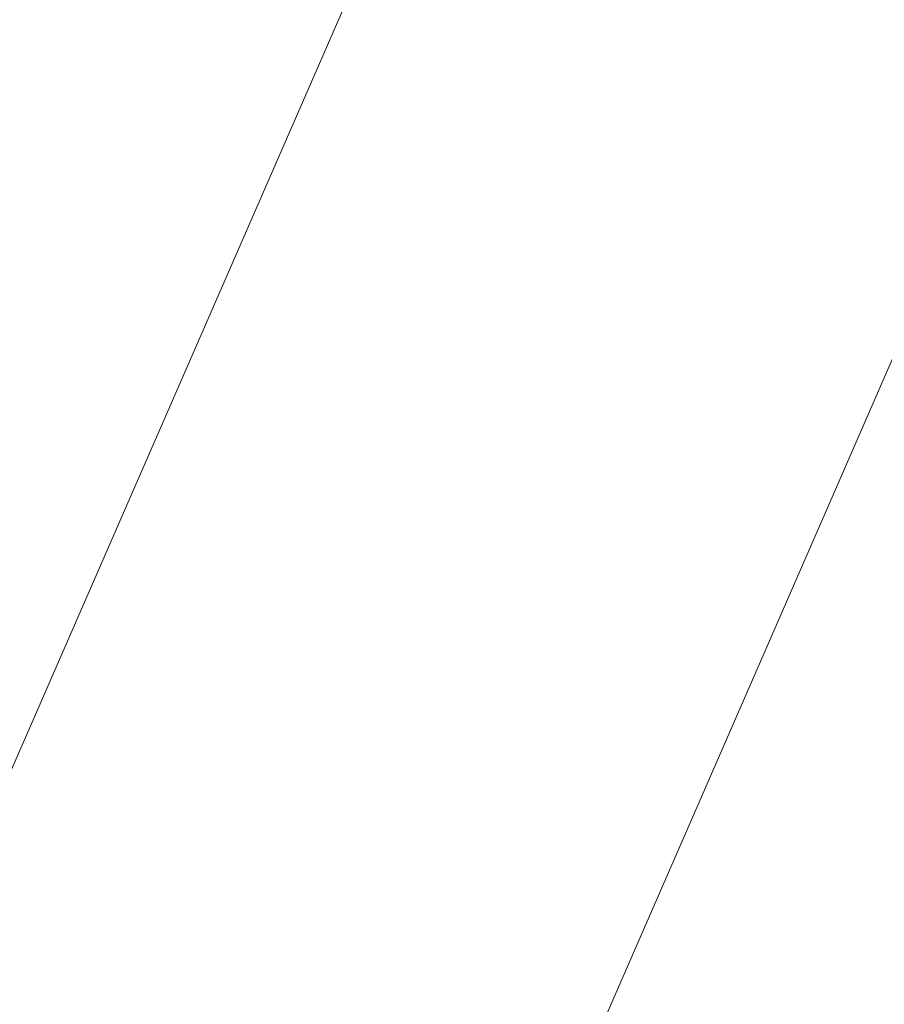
# Model space of a CAD drawing. Header units: metres. Extents: x -5203299 to 2078834, y 245743 to 5816291.
# Tile 122 of 256: x 366320.9692 to 366321.0089, y 5814087.3872 to 5814087.4325. Entities that reach past the tile are written whole.
import ezdxf

# ---------------------------------------------------------------- set-up
doc = ezdxf.new("R2010")
doc.units = ezdxf.units.M
doc.header["$LTSCALE"] = 0.5
doc.layers.add('30 -39 Baustelle- Fläche', color=7, linetype='Continuous', lineweight=15)
doc.layers.add('Keine', color=7, linetype='Continuous', lineweight=9)

# ---------------------------------------------------------------- blocks, each defined once
blk = doc.blocks.new('Gruppe-12227')
at = {"layer": 'Keine', "color": 7, "flags": 128}
for points in [[(-271.709457, -118.022767), (-272.030153, -118.758181)], [(-271.682352, -118.034586), (-272.017374, -118.802852)]]:
    blk.add_lwpolyline(points, dxfattribs=at)
blk = doc.blocks.new('Gruppe-12238')
at = {"layer": 'Keine', "color": 7}
blk.add_blockref('Gruppe-12227', (0, 0), dxfattribs=at)
blk = doc.blocks.new('Gruppe-12239')
at = {"layer": 'Keine', "color": 7}
blk.add_blockref('Gruppe-12238', (0, 0), dxfattribs=at)
blk = doc.blocks.new('Gruppe-12241')
at = {"layer": 'Keine', "color": 7}
blk.add_blockref('Gruppe-12239', (0, 0), dxfattribs=at)
blk = doc.blocks.new('Gruppe-12242')
at = {"layer": 'Keine', "color": 7}
blk.add_blockref('Gruppe-12241', (0, 0), dxfattribs=at)
blk = doc.blocks.new('_BE Phase 5 (3D)')
at = {"layer": '30 -39 Baustelle- Fläche', "color": 7}
blk.add_blockref('Gruppe-12242', (0, 0), dxfattribs=at)

msp = doc.modelspace()

# ---------------------------------------------------------------- block references
at = {"layer": 'Keine', "color": 1}
msp.add_blockref('_BE Phase 5 (3D)', (366592.803493, 5814205.707928), dxfattribs=at)

doc.saveas('drawing.dxf')
